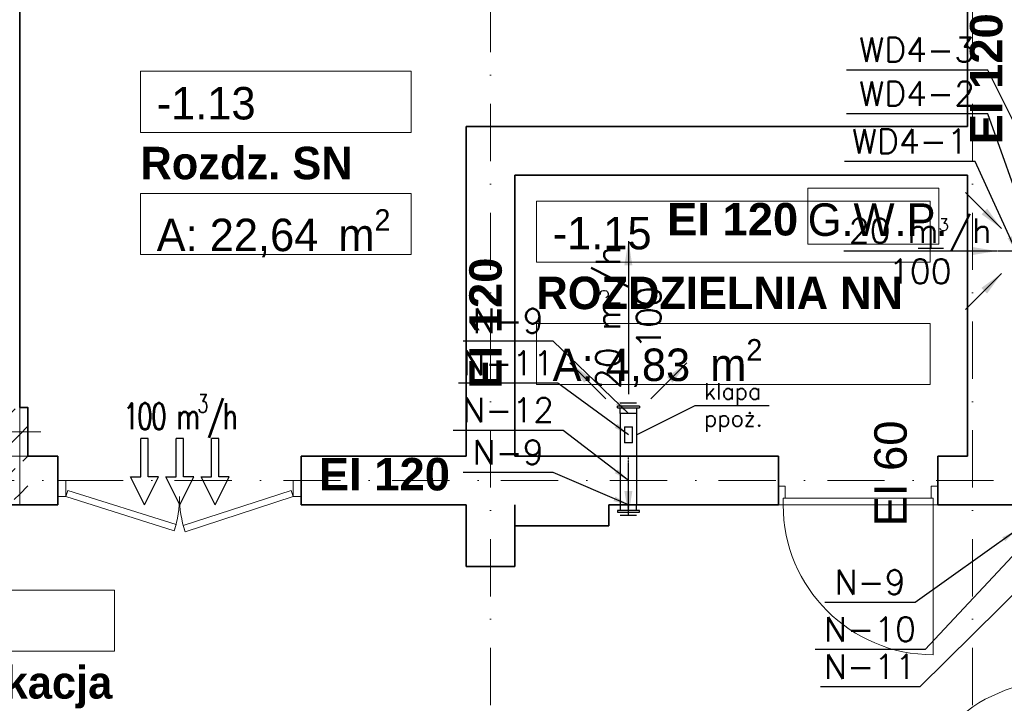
# Model space of a CAD drawing. Header units: millimetres. Extents: x -8078 to 241103, y -4319 to 602442.
# Tile 97 of 148: x 101070 to 107137, y 253239 to 257450. Entities that reach past the tile are written whole.
import ezdxf

# ---------------------------------------------------------------- set-up
doc = ezdxf.new("R2010")
doc.units = ezdxf.units.MM
doc.header["$MEASUREMENT"] = 0
doc.linetypes.add('DASHDOT', pattern=[1, 0.5, -0.25, 0, -0.25])
doc.linetypes.add('Kropki i Kreski', pattern=[6.702778, 3.527778, -1.763889, 0, -1.411111])
for name, color, linetype in [('#IS_wentylacja_opisy_bud', 7, 'Continuous'), ('#podkład', 252, 'Continuous'), ('- strefy pomieszczeń', 7, 'Continuous'), ('Drzwi Archicad', 7, 'Continuous'), ('FLUID-N', 7, 'Continuous'), ('FLUID-N-150-ARRDU', 7, 'Continuous'), ('FLUID-N-150-ARRGR', 7, 'Continuous'), ('FLUID-N-150-NUM', 7, 'Continuous'), ('FLUID-N-SYM', 7, 'Continuous'), ('FLUID-WD4-150-ARRDU', 7, 'Continuous'), ('FLUID-WD4-150-ARRGR', 7, 'Continuous'), ('FLUID-WD4-150-NUM', 7, 'Continuous'), ('Konstrukcja - Siatka mod', 7, 'Continuous'), ('Konstrukcja - Stropy', 7, 'Continuous'), ('Konstrukcja - Słupy', 7, 'Continuous'), ('Konstrukcja - Ściany nośne wew..P', 7, 'Continuous'), ('Opisy - Tekst', 7, 'Continuous'), ('Znaczniki drzwi Archicada', 7, 'Continuous')]:
    doc.layers.add(name, color=color, linetype=linetype)
doc.styles.add('FDBES', font='simplex.shx')
doc.styles.add('STYL_AUTOMATYCZNY_1', font='arial.ttf')
doc.styles.add('STYL_AUTOMATYCZNY_6', font='txt')
doc.styles.add('STYL_AUTOMATYCZNY_7', font='txt')
doc.styles.add('STYL_AUTOMATYCZNY_9', font='txt')
doc.dimstyles.new('FDBES', dxfattribs={"dimscale": 50, "dimtxt": 4, "dimasz": 2.5, "dimexe": 0.8, "dimexo": 2, "dimgap": 1, "dimtad": 1, "dimdsep": 46, "dimtxsty": 'FDBES', "dimcen": 2.5, "dimclrd": 4, "dimclre": 5, "dimadec": 0, "dimazin": 0, "dimtfac": 1, "dimtmove": 0, "dimatfit": 3, "dimfxl": 1, "dimarcsym": 0})
pattern_1 = [(45, (-208051.03, 747718.2), (-183.84776, 183.84776), []), (45, (-208142.95, 747810.13), (-183.84776, 183.84776), [195, -65])]

# ---------------------------------------------------------------- blocks, each defined once
blk = doc.blocks.new('dtrrtert')
at = {"color": 7}
for p, q in [((-495309391.2, -636075571.1), (-495309391.2, -636075334.3)), ((-495309346.3, -636075334.3), (-495309391.2, -636075334.3)), ((-495309346.3, -636075571.1), (-495309346.3, -636075334.3)), ((-495309173.6, -636075571.1), (-495309173.6, -636075334.3)), ((-495309128.7, -636075334.3), (-495309173.6, -636075334.3)), ((-495309128.7, -636075571.1), (-495309128.7, -636075334.3)), ((-495308956, -636075571.1), (-495308956, -636075334.3)), ((-495308911.1, -636075334.3), (-495308956, -636075334.3)), ((-495308911.1, -636075571.1), (-495308911.1, -636075334.3)), ((-495309368.8, -636075742.5), (-495309455.2, -636075571.1)), ((-495309455.2, -636075571.1), (-495309391.2, -636075571.1)), ((-495309368.8, -636075742.5), (-495309282.3, -636075571.1)), ((-495309282.3, -636075571.1), (-495309346.3, -636075571.1)), ((-495309151.2, -636075742.5), (-495309237.6, -636075571.1)), ((-495309237.6, -636075571.1), (-495309173.6, -636075571.1)), ((-495309151.2, -636075742.5), (-495309064.7, -636075571.1)), ((-495309064.7, -636075571.1), (-495309128.7, -636075571.1)), ((-495308933.6, -636075742.5), (-495309020, -636075571.1)), ((-495309020, -636075571.1), (-495308956, -636075571.1)), ((-495308933.6, -636075742.5), (-495308847.1, -636075571.1)), ((-495308847.1, -636075571.1), (-495308911.1, -636075571.1))]:
    blk.add_line(p, q, dxfattribs=at)
blk = doc.blocks.new('SDFGHB')
at = {"layer": 'Konstrukcja - Słupy', "linetype": 'Continuous', "lineweight": 25}
h = blk.add_hatch(dxfattribs=at)
h.set_pattern_fill('Beton_zbrojony_0001', color=252, style=0, pattern_type=2)
h.set_pattern_definition(pattern_1)
h.paths.add_polyline_path([(40377.6, 466440.5), (40677.6, 466440.5), (40677.6, 466740.5), (40377.6, 466740.5)])
h = blk.add_hatch(dxfattribs=at)
h.set_pattern_fill('Beton_zbrojony_0001', color=252, style=0, pattern_type=2)
h.set_pattern_definition(pattern_1)
h.paths.add_polyline_path([(40727.6, 466740.5), (40677.6, 466740.5), (40677.6, 466440.5), (40727.6, 466440.5)])
h = blk.add_hatch(dxfattribs=at)
h.set_pattern_fill('Beton_zbrojony_0001', color=252, style=0, pattern_type=2)
h.set_pattern_definition(pattern_1)
h.paths.add_polyline_path([(40677.6, 466440.5), (40727.6, 466440.5), (40727.6, 466740.5), (40677.6, 466740.5)])
h = blk.add_hatch(dxfattribs=at)
h.set_pattern_fill('Beton_zbrojony_0001', color=252, style=0, pattern_type=2)
h.set_pattern_definition(pattern_1)
h.paths.add_polyline_path([(40677.6, 466440.5), (40377.6, 466440.5), (40677.5, 466140.5), (40677.6, 466140.5)])
h = blk.add_hatch(dxfattribs=at)
h.set_pattern_fill('Beton_zbrojony_0001', color=252, style=0, pattern_type=2)
h.set_pattern_definition(pattern_1)
h.paths.add_polyline_path([(40677.6, 466440.5), (40677.6, 466140.5), (40727.6, 466140.5), (40727.6, 466440.5)])
at = {"layer": '- strefy pomieszczeń', "color": 252, "linetype": 'Continuous', "lineweight": 13, "ltscale": 100}
for p, q in [((41421.5, 468811.3), (43090.6, 468811.3)), ((41421.5, 468434.8), (41421.5, 468811.3)), ((43090.6, 468811.3), (43090.6, 468434.8)), ((43090.6, 468434.8), (41421.5, 468434.8)), ((41421.5, 468058.4), (43090.6, 468058.4)), ((41421.5, 467681.9), (41421.5, 468058.4)), ((43090.6, 468058.4), (43090.6, 467681.9)), ((43861.5, 468011.1), (46288.1, 468011.1)), ((43861.5, 467634.6), (43861.5, 468011.1)), ((46288.1, 468011.1), (46288.1, 467634.6)), ((43090.6, 467681.9), (41421.5, 467681.9)), ((46288.1, 467634.6), (43861.5, 467634.6)), ((43861.5, 467258.2), (46288.1, 467258.2)), ((43861.5, 466881.7), (43861.5, 467258.2)), ((46288.1, 467258.2), (46288.1, 466881.7)), ((46288.1, 466881.7), (43861.5, 466881.7)), ((39583.3, 465615.2), (41262, 465615.2)), ((41262, 465615.2), (41262, 465238.7)), ((41262, 465238.7), (39583.3, 465238.7))]:
    blk.add_line(p, q, dxfattribs=at)
at = {"color": 252, "linetype": 'Continuous', "lineweight": 35, "ltscale": 100, "flags": 128}
for points in [[(45353.9, 466440.5), (45353.9, 466140.5)], [(46333.9, 466140.5), (46333.9, 466440.5)]]:
    blk.add_lwpolyline(points, dxfattribs=at)
at = {"layer": 'Drzwi Archicad', "color": 252, "linetype": 'Continuous', "lineweight": 35, "ltscale": 100}
for p, q in [((45353.9, 466255.5), (45353.9, 466440.5)), ((46333.9, 466255.5), (46333.9, 466440.5)), ((45353.9, 466140.5), (45353.9, 466255.5)), ((45353.9, 466140.5), (45353.9, 466255.5)), ((46333.9, 466140.5), (46333.9, 466255.5)), ((46333.9, 466140.5), (46333.9, 466255.5)), ((43427.6, 465760.5), (43727.6, 465760.5))]:
    blk.add_line(p, q, dxfattribs=at)
at = {"layer": 'Drzwi Archicad', "color": 252, "linetype": 'Continuous', "lineweight": 13, "ltscale": 100}
for p, q in [((40912.3, 466290.5), (40962.3, 466290.5)), ((40962.3, 466290.5), (40962.3, 466190.5)), ((42412.3, 466290.5), (42362.3, 466290.5)), ((42362.3, 466290.5), (42362.3, 466190.5)), ((45353.9, 466140.5), (45353.9, 466255.5)), ((45353.9, 466255.5), (45393.9, 466255.5)), ((45393.9, 466255.5), (45393.9, 466180.5)), ((46293.9, 466180.5), (46293.9, 466255.5)), ((46293.9, 466255.5), (46333.9, 466255.5)), ((46333.9, 466255.5), (46333.9, 466140.5)), ((40912.3, 466190.5), (40962.3, 466190.5)), ((40974.4, 466228.6), (40962.3, 466190.5)), ((40962.3, 466190.5), (41630, 465980.2)), ((41642, 466018.4), (40974.4, 466228.6)), ((41684.2, 466012.4), (42350, 466228.5)), ((42362.3, 466190.5), (41696.5, 465974.4)), ((42350, 466228.5), (42362.3, 466190.5)), ((42412.3, 466190.5), (42362.3, 466190.5)), ((45381.9, 466140.5), (45353.9, 466140.5)), ((45393.9, 466180.5), (45381.9, 466180.5)), ((45381.9, 466180.5), (45381.9, 466140.5)), ((46305.9, 466180.5), (45381.9, 466180.5)), ((45381.9, 466180.5), (45381.9, 466140.5)), ((45381.9, 466140.5), (46305.9, 466140.5)), ((46305.9, 466180.5), (46293.9, 466180.5)), ((46305.9, 466140.5), (46305.9, 466180.5)), ((46305.9, 466140.5), (46305.9, 466180.5)), ((46305.9, 466140.5), (46305.9, 465216.5)), ((46333.9, 466140.5), (46305.9, 466140.5)), ((41630, 465980.2), (41642, 466018.4)), ((41696.5, 465974.4), (41684.2, 466012.4))]:
    blk.add_line(p, q, dxfattribs=at)
for centre, radius, start, end in [((40962.3, 466190.5), 700, 342.52033, 0), ((42362.3, 466190.5), 700, 180, 197.98008), ((46305.9, 466140.5), 924, 180, 270), ((47067.6, 464129.5), 924, 90, 180)]:
    blk.add_arc(centre, radius, start, end, dxfattribs=at)
at = {"layer": 'Konstrukcja - Siatka mod', "color": 252, "linetype": 'Kropki i Kreski', "lineweight": 13, "ltscale": 100}
for p, q in [((43577.6, 457531.6), (43577.6, 474496.4)), ((46547.6, 457531.6), (46547.6, 474496.4)), ((20180, 466290.5), (49624.6, 466290.5))]:
    blk.add_line(p, q, dxfattribs=at)
at = {"layer": 'Konstrukcja - Stropy', "color": 252, "linetype": 'Continuous', "lineweight": 13, "ltscale": 100, "flags": 128}
blk.add_lwpolyline([(40677.6, 471821), (20507.6, 471821), (20507.6, 466151.8), (22777.6, 466151.8), (22777.6, 463958.8), (31597.6, 463958.8), (31597.6, 466140.5), (40677.6, 466140.5)], close=True, dxfattribs=at)
at = {"layer": 'Konstrukcja - Słupy', "color": 252, "linetype": 'Continuous', "lineweight": 0, "ltscale": 100}
blk.add_line((40607.6, 466590.5), (40807.6, 466590.5), dxfattribs=at)
at = {"layer": 'Konstrukcja - Słupy', "color": 252, "linetype": 'Continuous', "lineweight": 13, "ltscale": 100}
blk.add_line((40607.6, 466440.5), (40807.6, 466440.5), dxfattribs=at)
at = {"layer": 'Konstrukcja - Słupy', "color": 252, "linetype": 'Continuous', "lineweight": 13, "ltscale": 100, "flags": 128}
blk.add_lwpolyline([(40727.6, 466440.5), (40727.6, 466740.5), (40677.6, 466740.5)], dxfattribs=at)
at = {"layer": 'Konstrukcja - Słupy', "color": 252, "linetype": 'Continuous', "lineweight": 35, "ltscale": 100, "flags": 128}
blk.add_lwpolyline([(40727.6, 466440.5), (40727.6, 466740.5), (40677.6, 466740.5)], dxfattribs=at)
at = {"layer": 'Konstrukcja - Ściany nośne wew..P', "color": 252, "linetype": 'Continuous', "lineweight": 35, "ltscale": 100}
for p, q in [((40912.3, 466440.5), (40912.3, 466140.5)), ((42412.3, 466440.5), (42412.3, 466140.5)), ((43427.6, 465760.5), (43727.6, 465760.5))]:
    blk.add_line(p, q, dxfattribs=at)
at = {"layer": 'Konstrukcja - Ściany nośne wew..P', "color": 252, "linetype": 'Continuous', "lineweight": 35, "ltscale": 100, "flags": 128}
for points in [[(40677.6, 466740.5), (40677.6, 471090.5)], [(46517.6, 469291.8), (46517.6, 468470.5)], [(43427.6, 468470.5), (43427.6, 468170.5)], [(46517.6, 468470.5), (43427.6, 468470.5)], [(43427.6, 468170.5), (43427.6, 466440.5)], [(43727.6, 468170.5), (46517.6, 468170.5)], [(43727.6, 466440.5), (43727.6, 468170.5)], [(46517.6, 468170.5), (46517.6, 466440.5)], [(40912.3, 466440.5), (40727.6, 466440.5)], [(43427.6, 466440.5), (42412.3, 466440.5)], [(44307.6, 466440.5), (43727.6, 466440.5)], [(45353.9, 466440.5), (44307.6, 466440.5)], [(46517.6, 466440.5), (46333.9, 466440.5)], [(40677.6, 466140.5), (40377.6, 466140.5)], [(40677.6, 466140.5), (40912.3, 466140.5)], [(42412.3, 466140.5), (43427.6, 466140.5)], [(43427.6, 466140.5), (43427.6, 465760.5)], [(43427.6, 466140.5), (43427.6, 466000.5)], [(43727.6, 465760.5), (43727.6, 466140.5)], [(43727.6, 466000.5), (43727.6, 466140.5)], [(43727.6, 466140.5), (43727.6, 466010.5)], [(44307.6, 466140.5), (45353.9, 466140.5)], [(44307.6, 466010.5), (44307.6, 466140.5)], [(46333.9, 466140.5), (48208.7, 466140.5)], [(43727.6, 466010.5), (44307.6, 466010.5)]]:
    blk.add_lwpolyline(points, dxfattribs=at)
at = {"layer": 'Opisy - Tekst', "color": 252, "linetype": 'Continuous', "lineweight": 13, "ltscale": 100}
for p, q in [((46341.3, 468091.4), (45533.3, 468091.4)), ((45533.3, 468091.4), (45533.3, 467745.5)), ((46341.3, 467745.5), (46341.3, 468091.4)), ((45533.3, 467745.5), (46341.3, 467745.5))]:
    blk.add_line(p, q, dxfattribs=at)
at = {"layer": '- strefy pomieszczeń', "color": 252, "linetype": 'Continuous', "lineweight": 13, "char_height": 200, "attachment_point": 1}
for s, insert, style in [('\\A1;{\\pql;\\pt0,500;\\fGeneva CE|b0|i0|c0|p0;\\W1.000000;-1.13\\fGeneva CE|b0|i0|c0|p0;\\W1.000000;\\A1{\\H.66x;\\S^  ;}\\fGeneva CE|b0|i0|c0|p0;\\W1.000000;\\fGeneva CE|b0|i0|c0|p0;\\W1.000000;\\A1{\\H.66x;\\S^  ;}}', (41521.5, 468714.4), 'STYL_AUTOMATYCZNY_6'), ('\\A1;{\\pql;\\pt0,500;\\fGeneva CE|b1|i0|c0|p0;\\W1.000000;Rozdz. SN\\fGeneva CE|b1|i0|c0|p0;\\W1.000000;\\A1{\\H.66x;\\S^  ;}\\fGeneva CE|b1|i0|c0|p0;\\W1.000000;\\fGeneva CE|b1|i0|c0|p0;\\W1.000000;\\A1{\\H.66x;\\S^  ;}}', (41421.5, 468345.9), 'STYL_AUTOMATYCZNY_9'), ('\\A1;{\\pql;\\pt0,500;\\fGeneva CE|b0|i0|c0|p0;\\W1.000000;-1.15\\fGeneva CE|b0|i0|c0|p0;\\W1.000000;\\A1{\\H.66x;\\S^  ;}\\fGeneva CE|b0|i0|c0|p0;\\W1.000000;\\fGeneva CE|b0|i0|c0|p0;\\W1.000000;\\A1{\\H.66x;\\S^  ;}}', (43961.5, 467914.2), 'STYL_AUTOMATYCZNY_6'), ('\\A1;{\\pql;\\pt0,500;\\fGeneva CE|b0|i0|c0|p0;\\W1.000000;A: 22,64\\fGeneva CE|b0|i0|c0|p0;\\W1.000000;\\A1{\\H.66x;\\S^  ;}\\fGeneva CE|b0|i0|c0|p0;\\W1.000000; m\\fGeneva CE|b0|i0|c0|p0;\\W1.000000;\\A1{\\H.66x;\\S2^  ;}}', (41521.5, 467961.4), 'STYL_AUTOMATYCZNY_6'), ('\\A1;{\\pql;\\pt0,500;\\fGeneva CE|b1|i0|c0|p0;\\W1.000000;ROZDZIELNIA NN\\fGeneva CE|b1|i0|c0|p0;\\W1.000000;\\A1{\\H.66x;\\S^  ;}\\fGeneva CE|b1|i0|c0|p0;\\W1.000000;\\fGeneva CE|b1|i0|c0|p0;\\W1.000000;\\A1{\\H.66x;\\S^  ;}}', (43861.5, 467545.7), 'STYL_AUTOMATYCZNY_9'), ('\\A1;{\\pql;\\pt0,500;\\fGeneva CE|b0|i0|c0|p0;\\W1.000000;A: 4,83\\fGeneva CE|b0|i0|c0|p0;\\W1.000000;\\A1{\\H.66x;\\S^  ;}\\fGeneva CE|b0|i0|c0|p0;\\W1.000000; m\\fGeneva CE|b0|i0|c0|p0;\\W1.000000;\\A1{\\H.66x;\\S2^  ;}}', (43961.5, 467161.3), 'STYL_AUTOMATYCZNY_6'), ('\\A1;{\\pql;\\pt0,500;\\fGeneva CE|b0|i0|c0|p0;\\W1.000000;-1.3\\fGeneva CE|b0|i0|c0|p0;\\W1.000000;\\A1{\\H.66x;\\S^  ;}\\fGeneva CE|b0|i0|c0|p0;\\W1.000000;\\fGeneva CE|b0|i0|c0|p0;\\W1.000000;\\A1{\\H.66x;\\S^  ;}}', (39683.3, 465518.3), 'STYL_AUTOMATYCZNY_6'), ('\\A1;{\\pql;\\pt0,500;\\fGeneva CE|b1|i0|c0|p0;\\W1.000000;Komunikacja\\fGeneva CE|b1|i0|c0|p0;\\W1.000000;\\A1{\\H.66x;\\S^  ;}\\fGeneva CE|b1|i0|c0|p0;\\W1.000000;\\fGeneva CE|b1|i0|c0|p0;\\W1.000000;\\A1{\\H.66x;\\S^  ;}}', (39583.3, 465146.3), 'STYL_AUTOMATYCZNY_9')]:
    blk.add_mtext(s, dxfattribs=dict(at, insert=insert, style=style))
at = {"layer": 'Opisy - Tekst', "color": 252, "linetype": 'Continuous', "lineweight": 13, "char_height": 200, "attachment_point": 1, "rotation": 90, "style": 'STYL_AUTOMATYCZNY_7'}
for insert in [(46532.8, 468360.7), (43447.8, 466855.5)]:
    blk.add_mtext('\\A1;{\\pql;\\fHelvetica|b1|i0|c238|p0;\\W1.000000;EI 120}', dxfattribs=dict(at, insert=insert))
at = {"layer": 'Opisy - Tekst', "color": 252, "linetype": 'Continuous', "lineweight": 13, "char_height": 200, "attachment_point": 1}
for s, insert, style in [('\\A1;{\\pql;\\fHelvetica|b1|i0|c238|p0;\\W1.000000;EI 120}', (44666.6, 467999.7), 'STYL_AUTOMATYCZNY_7'), ('\\A1;{\\pql;\\fGeneva CE|b0|i0|c0|p0;\\W1.000000;G.W.P.}', (45533.3, 467997), 'STYL_AUTOMATYCZNY_6'), ('\\A1;{\\pql;\\fHelvetica|b1|i0|c238|p0;\\W1.000000;EI 120}', (42520.9, 466429), 'STYL_AUTOMATYCZNY_7')]:
    blk.add_mtext(s, dxfattribs=dict(at, insert=insert, style=style))
at = {"layer": 'Znaczniki drzwi Archicada', "color": 252, "linetype": 'Continuous', "lineweight": 35, "insert": (46146.1, 466007.3), "char_height": 200, "attachment_point": 7, "rotation": 90, "style": 'STYL_AUTOMATYCZNY_1'}
blk.add_mtext('\\A1;{\\pql;\\pt0;\\fArial|b0|i0|c238|p0;\\W1.000000;EI 60\\fArial|b0|i0|c238|p0;\\W1.000000;\\fArial|b0|i0|c238|p0;\\H0.666667x;\\W1.000000;\\fArial|b0|i0|c238|p0;\\H1.500000x;\\W1.000000;}', dxfattribs=at)
blk = doc.blocks.new('*U56488')
at = {"color": 14, "linetype": 'Continuous', "lineweight": -2}
for p, q in [((-150, 50), (-150, 49.8)), ((-150, 49.8), (-150, 0)), ((-150, 0), (-150, -49.9)), ((150, 49.8), (150, 50)), ((150, 0), (150, 49.8)), ((150, -49.8), (150, 0)), ((-150, -49.9), (-150, -50)), ((150, -50), (150, -49.8))]:
    blk.add_line(p, q, dxfattribs=at)
at = {"color": 0, "linetype": 'ByBlock', "lineweight": -2}
for p, q in [((150, 50), (-150, 50)), ((150, -50), (-150, -50))]:
    blk.add_line(p, q, dxfattribs=at)
at = {"layer": 'FLUID-N-SYM', "color": 2, "linetype": 'DASHDOT', "lineweight": -3}
blk.add_line((-150, 0), (150, 0), dxfattribs=at)
blk = doc.blocks.new('*U56490')
at = {"color": 14, "linetype": 'Continuous', "lineweight": -2}
for p, q in [((-131, 50), (-131, 49.8)), ((-131, 49.8), (-131, 0)), ((-131, 0), (-131, -49.8)), ((131, 49.8), (131, 50)), ((131, 0), (131, 49.8)), ((131, -49.8), (131, 0)), ((-131, -49.8), (-131, -50)), ((131, -50), (131, -49.8))]:
    blk.add_line(p, q, dxfattribs=at)
at = {"color": 0, "linetype": 'ByBlock', "lineweight": -2}
for p, q in [((131, 50), (-131, 50)), ((50, 25), (-50, 25)), ((-50, -25), (-50, 25)), ((50, 25), (50, -25)), ((131, -50), (-131, -50)), ((-50, -25), (50, -25))]:
    blk.add_line(p, q, dxfattribs=at)
blk = doc.blocks.new('*U56489')
at = {"color": 0, "linetype": 'ByBlock', "lineweight": -2}
for p, q in [((-67.5, 0, 45), (-67.2, 0, 45)), ((67.5, 0, 35), (-67.5, 0, 35)), ((-67.5, 0, 35), (-67.5, 0, 45)), ((-67.2, 0, 45), (67.2, 0, 45)), ((-50, 0, 0), (-50, 0, 35)), ((-50, 0, 65), (50, 0, 65)), ((50, 0, 35), (50, 0, 0)), ((67.2, 0, 45), (67.5, 0, 45)), ((67.5, 0, 45), (67.5, 0, 35))]:
    blk.add_line(p, q, dxfattribs=at)
at = {"color": 14, "linetype": 'Continuous', "lineweight": -2}
blk.add_line((-50, 0), (50, 0), dxfattribs=at)
blk = doc.blocks.new('*U56491')
at = {"color": 0, "linetype": 'ByBlock', "lineweight": -2}
for p, q in [((-67.5, 0, 35), (-67.2, 0, 35)), ((-67.5, 0, 35), (-67.5, 0, 45)), ((67.5, 0, 45), (-67.5, 0, 45)), ((-67.2, 0, 35), (67.2, 0, 35)), ((-50, 0, 0), (-50, 0, 35)), ((50, 0, 65), (-50, 0, 65)), ((50, 0, 35), (50, 0, 0)), ((67.2, 0, 35), (67.5, 0, 35)), ((67.5, 0, 45), (67.5, 0, 35))]:
    blk.add_line(p, q, dxfattribs=at)
at = {"color": 14, "linetype": 'Continuous', "lineweight": -2}
blk.add_line((50, 0), (-50, 0), dxfattribs=at)
blk = doc.blocks.new('*U56471')
at = {"color": 5, "lineweight": -2}
blk.add_leader([(-315, 0), (0, 0)], dimstyle='FDBES', override={"dimscale": 60, "dimclrd": 5}, dxfattribs=at)
blk = doc.blocks.new('*U56463')
at = {"color": 7, "lineweight": -2, "insert": (0, -471.4), "char_height": 150, "attachment_point": 5, "rotation": 270, "style": 'FDBES'}
blk.add_mtext('20 m{\\A2;\\H0.5x;3}/h\\P100', dxfattribs=at)
at = {"color": 5, "lineweight": -2}
blk.add_leader([(0, -942.9), (0, 0)], dimstyle='FDBES', override={"dimscale": 60, "dimclrd": 5}, dxfattribs=at)
blk = doc.blocks.new('*U56464')
at = {"color": 5, "lineweight": -2}
blk.add_leader([(222.7, -222.7), (0, 0)], dimstyle='FDBES', override={"dimscale": 60, "dimclrd": 5}, dxfattribs=at)
blk = doc.blocks.new('*U56465')
at = {"color": 5, "lineweight": -2}
blk.add_leader([(-222.7, -222.7), (0, 0)], dimstyle='FDBES', override={"dimscale": 60, "dimclrd": 5}, dxfattribs=at)
blk = doc.blocks.new('*U56480')
at = {"color": 7, "lineweight": -2}
blk.add_line((-622.4, -443.7), (-1178.1, -443.7), dxfattribs=at)
at = {"color": 0, "lineweight": -2, "insert": (-900.3, -443.7), "char_height": 150, "attachment_point": 5, "style": 'FDBES'}
blk.add_mtext('N-9\\P ', dxfattribs=at)
at = {"color": 7, "lineweight": -2}
blk.add_leader([(0, 0), (-622.4, -443.7)], dimstyle='FDBES', override={"dimscale": 37.5, "dimclrd": 7, "dimclre": 7}, dxfattribs=at)
blk = doc.blocks.new('*U56481')
at = {"color": 7, "lineweight": -2}
blk.add_line((-686.7, -733.7), (-1363.8, -733.7), dxfattribs=at)
at = {"color": 0, "lineweight": -2, "insert": (-1025.3, -733.7), "char_height": 150, "attachment_point": 5, "style": 'FDBES'}
blk.add_mtext('N-10\\P ', dxfattribs=at)
at = {"color": 7, "lineweight": -2}
blk.add_leader([(0, 0), (-686.7, -733.7)], dimstyle='FDBES', override={"dimscale": 37.5, "dimclrd": 7, "dimclre": 7}, dxfattribs=at)
blk = doc.blocks.new('*U56482')
at = {"color": 7, "lineweight": -2}
blk.add_line((-974.8, -963.7), (-1587.7, -963.7), dxfattribs=at)
at = {"color": 0, "lineweight": -2, "insert": (-1281.3, -963.7), "char_height": 150, "attachment_point": 5, "style": 'FDBES'}
blk.add_mtext('N-11\\P ', dxfattribs=at)
at = {"color": 7, "lineweight": -2}
blk.add_leader([(0, 0), (-974.8, -963.7)], dimstyle='FDBES', override={"dimscale": 37.5, "dimclrd": 7, "dimclre": 7}, dxfattribs=at)
blk = doc.blocks.new('*U56484')
at = {"color": 7, "lineweight": -2}
blk.add_line((-463.1, 446.2), (-1018.8, 446.2), dxfattribs=at)
at = {"color": 0, "lineweight": -2, "insert": (-740.9, 446.2), "char_height": 150, "attachment_point": 5, "style": 'FDBES'}
blk.add_mtext('N-9\\P ', dxfattribs=at)
at = {"color": 7, "lineweight": -2}
blk.add_leader([(0, 0), (-463.1, 446.2)], dimstyle='FDBES', override={"dimscale": 37.5, "dimclrd": 7, "dimclre": 7}, dxfattribs=at)
blk = doc.blocks.new('*U56485')
at = {"color": 7, "lineweight": -2}
blk.add_line((-434.5, 317.2), (-1047.4, 317.2), dxfattribs=at)
at = {"color": 0, "lineweight": -2, "insert": (-740.9, 317.2), "char_height": 150, "attachment_point": 5, "style": 'FDBES'}
blk.add_mtext('N-11\\P ', dxfattribs=at)
at = {"color": 7, "lineweight": -2}
blk.add_leader([(0, 0), (-434.5, 317.2)], dimstyle='FDBES', override={"dimscale": 37.5, "dimclrd": 7, "dimclre": 7}, dxfattribs=at)
blk = doc.blocks.new('*U56486')
at = {"color": 7, "lineweight": -2}
blk.add_line((-402.4, 308.2), (-1079.5, 308.2), dxfattribs=at)
at = {"color": 0, "lineweight": -2, "insert": (-740.9, 308.2), "char_height": 150, "attachment_point": 5, "style": 'FDBES'}
blk.add_mtext('N-12\\P ', dxfattribs=at)
at = {"color": 7, "lineweight": -2}
blk.add_leader([(0, 0), (-402.4, 308.2)], dimstyle='FDBES', override={"dimscale": 37.5, "dimclrd": 7, "dimclre": 7}, dxfattribs=at)
blk = doc.blocks.new('*U56487')
at = {"color": 7, "lineweight": -2}
blk.add_line((-463.1, 198.2), (-1018.8, 198.2), dxfattribs=at)
at = {"color": 0, "lineweight": -2, "insert": (-740.9, 198.2), "char_height": 150, "attachment_point": 5, "style": 'FDBES'}
blk.add_mtext('N-9\\P ', dxfattribs=at)
at = {"color": 7, "lineweight": -2}
blk.add_leader([(0, 0), (-463.1, 198.2)], dimstyle='FDBES', override={"dimscale": 37.5, "dimclrd": 7, "dimclre": 7}, dxfattribs=at)
blk = doc.blocks.new('*U56552')
at = {"color": 7, "lineweight": -2, "insert": (0, 471.4), "char_height": 150, "attachment_point": 5, "rotation": 270, "style": 'FDBES'}
blk.add_mtext('20 m{\\A2;\\H0.5x;3}/h\\P100', dxfattribs=at)
at = {"color": 5, "lineweight": -2}
blk.add_leader([(0, 0), (0, 942.9)], dimstyle='FDBES', override={"dimscale": 60, "dimclrd": 5}, dxfattribs=at)
blk = doc.blocks.new('*U56553')
at = {"color": 5, "lineweight": -2}
blk.add_leader([(0, 0), (222.7, 222.7)], dimstyle='FDBES', override={"dimscale": 60, "dimclrd": 5}, dxfattribs=at)
blk = doc.blocks.new('*U56554')
at = {"color": 5, "lineweight": -2}
blk.add_leader([(0, 0), (-315, 0)], dimstyle='FDBES', override={"dimscale": 60, "dimclrd": 5}, dxfattribs=at)
blk = doc.blocks.new('*U56590')
at = {"color": 5, "lineweight": -2}
blk.add_leader([(0, 0), (-222.7, 222.7)], dimstyle='FDBES', override={"dimscale": 60, "dimclrd": 5}, dxfattribs=at)
blk = doc.blocks.new('*U56611')
at = {"color": 7, "lineweight": -2}
blk.add_line((-252.8, 551.7), (-1058.5, 551.7), dxfattribs=at)
at = {"color": 0, "lineweight": -2, "insert": (-655.6, 551.7), "char_height": 150, "attachment_point": 5, "style": 'FDBES'}
blk.add_mtext('WD4-1\\P ', dxfattribs=at)
at = {"color": 7, "lineweight": -2}
blk.add_leader([(0, 0), (-252.8, 551.7)], dimstyle='FDBES', override={"dimscale": 37.5, "dimclrd": 7, "dimclre": 7}, dxfattribs=at)
blk = doc.blocks.new('*U56612')
at = {"color": 7, "lineweight": -2}
blk.add_line((-300.7, 845), (-1170.7, 845), dxfattribs=at)
at = {"color": 0, "lineweight": -2, "insert": (-735.7, 845), "char_height": 150, "attachment_point": 5, "style": 'FDBES'}
blk.add_mtext('WD4-2\\P ', dxfattribs=at)
at = {"color": 7, "lineweight": -2}
blk.add_leader([(0, 0), (-300.7, 845)], dimstyle='FDBES', override={"dimscale": 37.5, "dimclrd": 7, "dimclre": 7}, dxfattribs=at)
blk = doc.blocks.new('*U56613')
at = {"color": 7, "lineweight": -2}
blk.add_line((-556.7, 1115), (-1426.7, 1115), dxfattribs=at)
at = {"color": 0, "lineweight": -2, "insert": (-991.7, 1115), "char_height": 150, "attachment_point": 5, "style": 'FDBES'}
blk.add_mtext('WD4-3\\P ', dxfattribs=at)
at = {"color": 7, "lineweight": -2}
blk.add_leader([(0, 0), (-556.7, 1115)], dimstyle='FDBES', override={"dimscale": 37.5, "dimclrd": 7, "dimclre": 7}, dxfattribs=at)

msp = doc.modelspace()

# ---------------------------------------------------------------- linework, layer by layer
for p, q in [((106683.6, 256180.3), (106683.6, 256040.3)), ((106761.8, 256040.3), (106605.4, 256040.3)), ((104870.9, 254892.8), (105232.4, 255072.9))]:
    msp.add_line(p, q)
at = {"color": 7, "lineweight": -2}
msp.add_line((105232.4, 255072.9), (105687.5, 255072.9), dxfattribs=at)

# ---------------------------------------------------------------- block references
at = {"layer": '#IS_wentylacja_opisy_bud', "color": 7, "transparency": 33554636, "rotation": 1.964899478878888e-08}
msp.add_blockref('dtrrtert', (495411207.8, 636330204.5), dxfattribs=at)
at = {"layer": '#podkład'}
msp.add_blockref('SDFGHB', (60392.7, -211678.7), dxfattribs=at)
at = {"layer": 'FLUID-N', "color": 1, "linetype": 'Continuous', "lineweight": -2, "extrusion": (6.12323e-17, 1, 6.12323e-17), "rotation": 180}
msp.add_blockref('*U56491', (-104820.9, -515, 255023.8), dxfattribs=at)
at = {"layer": 'FLUID-N', "color": 1, "linetype": 'Continuous', "lineweight": -2, "rotation": 90}
msp.add_blockref('*U56490', (104820.9, 254892.8, -515), dxfattribs=at)
at = {"layer": 'FLUID-N', "color": 1, "linetype": 'Continuous', "rotation": 89.99999999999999}
msp.add_blockref('*U56488', (104820.9, 254611.8, -515), dxfattribs=at)
at = {"layer": 'FLUID-N', "color": 1, "linetype": 'Continuous', "lineweight": -2, "extrusion": (-2.83277e-16, -1, 6.12323e-17)}
msp.add_blockref('*U56489', (104820.9, -515, -254461.8), dxfattribs=at)
at = {"layer": 'FLUID-N-150-ARRDU', "color": 7, "lineweight": -2, "rotation": 89.99999999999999}
msp.add_blockref('*U56471', (104820.9, 254711.8, -515), dxfattribs=at)
at = {"layer": 'FLUID-N-150-ARRGR', "color": 7, "lineweight": -2, "rotation": 180}
for name, p in [('*U56463', (104820.9, 255143.8, -515)), ('*U56464', (104682.7, 255114.5, -515)), ('*U56465', (104959.2, 255114.5, -515))]:
    msp.add_blockref(name, p, dxfattribs=at)
at = {"layer": 'FLUID-N-150-NUM', "linetype": 'ByBlock', "lineweight": -2}
for name, p in [('*U56484', (104820.9, 255023.8, -515)), ('*U56485', (104820.9, 254892.8, -515)), ('*U56486', (104820.9, 254611.8, -515)), ('*U56487', (104820.9, 254461.8, -515)), ('*U56481', (107335.3, 254303.7, -515)), ('*U56482', (107591.3, 254303.7, -515)), ('*U56480', (107210.3, 254303.7, -515))]:
    msp.add_blockref(name, p, dxfattribs=at)
at = {"layer": 'FLUID-WD4-150-ARRDU', "color": 7, "lineweight": -2, "rotation": 360}
msp.add_blockref('*U56554', (107410.7, 256025, -667), dxfattribs=at)
at = {"layer": 'FLUID-WD4-150-ARRGR', "color": 7, "lineweight": -2, "rotation": 89.99999999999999}
for name, p in [('*U56553', (107120, 256163.2, -667)), ('*U56552', (107090.7, 256025, -667)), ('*U56590', (107120, 255886.8, -667))]:
    msp.add_blockref(name, p, dxfattribs=at)
at = {"layer": 'FLUID-WD4-150-NUM', "linetype": 'ByBlock', "lineweight": -2}
for name, p in [('*U56613', (107591.7, 256025, -667)), ('*U56612', (107335.7, 256025, -667)), ('*U56611', (107210.7, 256025, -667))]:
    msp.add_blockref(name, p, dxfattribs=at)

# ---------------------------------------------------------------- texts
at = {"layer": '#IS_wentylacja_opisy_bud', "color": 7, "lineweight": 35, "rotation": 0}
for s, insert, char_height, width, attachment_point in [('\\pxql;\\Fromans.shx;klapa\\Pppo\\Fromans.shx|c238;ż.', (105288, 255210.8), 100, 1327, 1), ('\\pxqct3;\\Fromans.shx;\\T0.9;\\W0.7;\\A1;100 m{\\H0.7x;\\S3^ ;}/h', (102055.5, 255007.7), 160, 2356.921, 5)]:
    msp.add_mtext(s, dxfattribs=dict(at, insert=insert, char_height=char_height, width=width, attachment_point=attachment_point))

doc.saveas('drawing.dxf')
